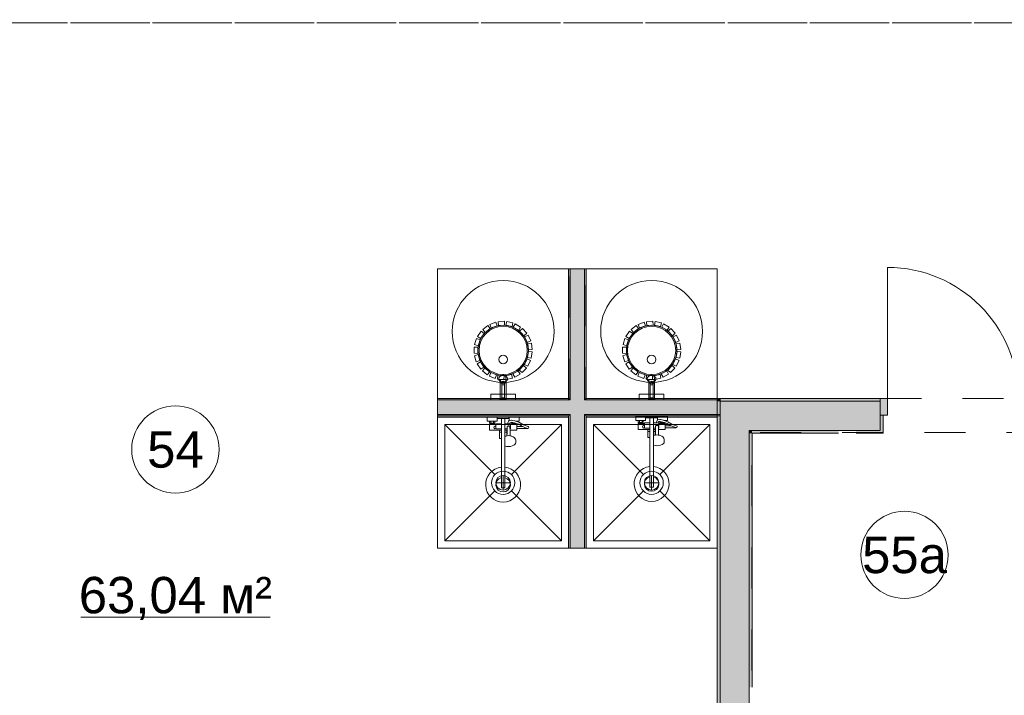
# Model space of a CAD drawing. Header units: millimetres. Extents: x 0 to 1184, y 0 to 836.
# Tile 14 of 66: x 373 to 441, y 467 to 514. Entities that reach past the tile are written whole.
import ezdxf
from ezdxf.xclip import XClip

# ---------------------------------------------------------------- set-up
doc = ezdxf.new("R2010")
doc.units = ezdxf.units.MM
doc.header["$MEASUREMENT"] = 0
doc.header["$XCLIPFRAME"] = 0
doc.linetypes.add('Штриховая', pattern=[5.644444, 2.822222, -2.822222])
for name, color, linetype in [('Интерьер - Оборудование', 7, 'Continuous'), ('Интерьер - Сантехника', 7, 'Continuous'), ('Конструктив - Стены Блок 100 нов', 7, 'Continuous'), ('Конструктив - Стены Блок 200 нов', 7, 'Continuous'), ('Элемент Модели - Зона', 7, 'Continuous')]:
    doc.layers.add(name, color=color, linetype=linetype)
doc.styles.add('СГЕНЕРИР_СТИЛЬ_3', font='txt')

# ---------------------------------------------------------------- blocks, each defined once
blk = doc.blocks.new('Чертеж_4_4', base_point=(-278.479, 89.564))
at = {"layer": 'Конструктив - Стены Блок 100 нов', "linetype": 'Continuous', "lineweight": 0, "true_color": 0x000000}
for points in [[(411.119, 496.664), (411.119, 487.764), (411.219, 487.764), (411.219, 496.664)], [(411.219, 496.664), (411.219, 487.764), (412.219, 487.764), (412.219, 496.665)], [(412.319, 487.764), (412.319, 496.665), (412.219, 496.665), (412.219, 487.764)], [(411.119, 487.764), (402.119, 487.764), (402.119, 487.664), (411.119, 487.664)], [(411.219, 487.764), (411.119, 487.764), (411.119, 487.664), (411.219, 487.664)], [(412.219, 487.764), (411.219, 487.764), (411.219, 487.664), (412.219, 487.664)], [(412.319, 487.764), (412.219, 487.764), (412.219, 487.664), (412.319, 487.664)], [(412.319, 487.664), (421.519, 487.664), (421.519, 487.764), (412.319, 487.764)], [(411.219, 487.664), (402.119, 487.664), (402.119, 486.664), (411.219, 486.664)], [(412.219, 487.664), (411.219, 487.664), (411.219, 486.664), (412.219, 486.664)], [(412.219, 486.664), (421.519, 486.664), (421.519, 487.664), (412.219, 487.664)], [(411.119, 486.664), (402.119, 486.664), (402.119, 486.564), (411.119, 486.564)], [(411.219, 486.664), (411.119, 486.664), (411.119, 486.564), (411.219, 486.564)], [(411.119, 486.564), (411.119, 477.464), (411.219, 477.464), (411.219, 486.564)], [(412.219, 486.664), (411.219, 486.664), (411.219, 486.564), (412.219, 486.564)], [(411.219, 486.564), (411.219, 477.464), (412.219, 477.464), (412.219, 486.564)], [(412.319, 486.664), (412.219, 486.664), (412.219, 486.564), (412.319, 486.564)], [(412.319, 477.464), (412.319, 486.564), (412.219, 486.564), (412.219, 477.464)], [(412.319, 486.564), (421.519, 486.564), (421.519, 486.664), (412.319, 486.664)]]:
    blk.add_hatch(color=18, dxfattribs=at).paths.add_polyline_path(points)
at = {"layer": 'Конструктив - Стены Блок 200 нов', "linetype": 'Continuous', "lineweight": 0, "true_color": 0x000000}
for points in [[(421.319, 487.564), (421.519, 487.564), (421.319, 487.764)], [(421.519, 487.764), (421.319, 487.764), (421.519, 487.564)], [(432.519, 487.764), (421.519, 487.764), (421.519, 487.564), (432.519, 487.564)], [(432.519, 487.764), (432.519, 486.614), (433.019, 486.614), (433.019, 487.764)], [(421.319, 452.764), (421.519, 452.764), (421.519, 487.564), (421.319, 487.564)], [(421.519, 485.564), (423.519, 485.564), (421.519, 487.564)], [(423.519, 487.564), (421.519, 487.564), (423.519, 485.564)], [(423.519, 485.564), (432.519, 485.564), (432.519, 486.614), (432.519, 487.564), (423.519, 487.564)], [(432.719, 485.364), (432.719, 486.614), (432.519, 486.614), (432.519, 485.564), (432.519, 485.364)], [(421.519, 485.564), (421.519, 452.764), (423.519, 452.764), (423.519, 485.564)], [(423.519, 485.364), (423.719, 485.364), (423.519, 485.564)], [(423.719, 485.564), (423.519, 485.564), (423.719, 485.364)], [(423.519, 485.364), (423.519, 467.914), (423.719, 467.914), (423.719, 485.364)], [(423.719, 485.364), (429.669, 485.364), (429.669, 485.564), (423.719, 485.564)], [(430.869, 485.564), (430.869, 485.364), (432.519, 485.364), (432.519, 485.564)]]:
    blk.add_hatch(color=18, dxfattribs=at).paths.add_polyline_path(points)
at = {"layer": 'Интерьер - Оборудование', "color": 7, "linetype": 'Continuous', "lineweight": 15}
for p, q in [((406.46, 488.916), (406.422, 489.057)), ((406.484, 488.872), (406.482, 488.833)), ((406.512, 488.907), (406.484, 488.872)), ((406.56, 488.931), (406.512, 488.907)), ((406.527, 488.874), (406.519, 488.849)), ((406.519, 488.786), (406.519, 488.849)), ((406.527, 488.764), (406.519, 488.734)), ((406.549, 488.895), (406.527, 488.874)), ((406.549, 488.789), (406.527, 488.764)), ((406.705, 488.694), (406.534, 488.694)), ((406.581, 488.908), (406.549, 488.895)), ((406.581, 488.805), (406.549, 488.789)), ((406.619, 488.939), (406.56, 488.931)), ((406.619, 488.913), (406.581, 488.908)), ((406.619, 488.811), (406.581, 488.805)), ((406.679, 488.931), (406.619, 488.939)), ((406.658, 488.908), (406.619, 488.913)), ((406.658, 488.805), (406.619, 488.811)), ((406.69, 488.895), (406.658, 488.908)), ((406.69, 488.789), (406.658, 488.805)), ((406.727, 488.907), (406.679, 488.931)), ((406.712, 488.874), (406.69, 488.895)), ((406.712, 488.764), (406.69, 488.789)), ((406.719, 488.849), (406.712, 488.874)), ((406.719, 488.734), (406.712, 488.764)), ((406.719, 488.786), (406.719, 488.849)), ((406.755, 488.872), (406.727, 488.907)), ((406.757, 488.833), (406.755, 488.872)), ((406.779, 488.916), (406.816, 489.057)), ((416.66, 488.916), (416.622, 489.057)), ((416.684, 488.872), (416.682, 488.833)), ((416.712, 488.907), (416.684, 488.872)), ((416.76, 488.931), (416.712, 488.907)), ((416.727, 488.874), (416.719, 488.849)), ((416.719, 488.786), (416.719, 488.849)), ((416.727, 488.764), (416.719, 488.734)), ((416.749, 488.895), (416.727, 488.874)), ((416.749, 488.789), (416.727, 488.764)), ((416.905, 488.694), (416.734, 488.694)), ((416.781, 488.908), (416.749, 488.895)), ((416.781, 488.805), (416.749, 488.789)), ((416.819, 488.939), (416.76, 488.931)), ((416.819, 488.913), (416.781, 488.908)), ((416.819, 488.811), (416.781, 488.805)), ((416.879, 488.931), (416.819, 488.939)), ((416.858, 488.908), (416.819, 488.913)), ((416.858, 488.805), (416.819, 488.811)), ((416.89, 488.895), (416.858, 488.908)), ((416.89, 488.789), (416.858, 488.805)), ((416.927, 488.907), (416.879, 488.931)), ((416.912, 488.874), (416.89, 488.895)), ((416.912, 488.764), (416.89, 488.789)), ((416.919, 488.849), (416.912, 488.874)), ((416.919, 488.734), (416.912, 488.764)), ((416.919, 488.786), (416.919, 488.849)), ((416.955, 488.872), (416.927, 488.907)), ((416.957, 488.833), (416.955, 488.872)), ((416.979, 488.916), (417.016, 489.057)), ((406.719, 487.804), (406.519, 487.804)), ((416.919, 487.804), (416.719, 487.804)), ((406.499, 486.384), (406.739, 486.384)), ((416.699, 486.434), (416.939, 486.434)), ((405.689, 486.204), (406.049, 486.204)), ((405.729, 486.064), (406.009, 486.064)), ((405.729, 485.984), (406.009, 485.984)), ((405.779, 486.204), (405.779, 486.064)), ((405.959, 486.204), (405.959, 486.064)), ((406.119, 485.984), (406.119, 485.664)), ((406.499, 486.024), (406.499, 485.014)), ((406.739, 484.494), (406.739, 486.024)), ((406.884, 485.373), (406.889, 485.796)), ((406.889, 485.796), (406.892, 485.812)), ((406.892, 485.812), (406.899, 485.828)), ((406.899, 485.828), (406.91, 485.841)), ((406.91, 485.841), (406.924, 485.851)), ((406.924, 485.851), (406.939, 485.856)), ((407.064, 486.024), (406.925, 486.024)), ((406.964, 485.868), (406.939, 485.857)), ((406.939, 485.857), (406.939, 485.856)), ((406.939, 485.856), (406.941, 485.857)), ((406.941, 485.857), (406.959, 485.859)), ((406.959, 485.859), (407.019, 485.859)), ((406.989, 485.872), (406.964, 485.868)), ((407.015, 485.868), (406.989, 485.872)), ((407.039, 485.857), (407.015, 485.868)), ((407.019, 485.859), (407.038, 485.857)), ((407.035, 486.234), (407.029, 486.232)), ((407.047, 486.237), (407.035, 486.234)), ((407.038, 485.857), (407.039, 485.856)), ((407.039, 485.857), (407.04, 485.856)), ((407.039, 485.856), (407.054, 485.851)), ((407.179, 486.259), (407.047, 486.237)), ((407.054, 485.851), (407.069, 485.841)), ((407.069, 485.841), (407.08, 485.828)), ((407.08, 485.828), (407.087, 485.812)), ((407.087, 485.812), (407.089, 485.796)), ((407.092, 485.584), (407.089, 485.796)), ((407.119, 485.664), (407.119, 485.984)), ((407.119, 485.944), (407.119, 485.971)), ((407.119, 485.913), (407.119, 485.944)), ((407.119, 485.879), (407.119, 485.913)), ((407.191, 486.259), (407.179, 486.259)), ((407.203, 486.125), (407.187, 486.128)), ((407.236, 486.251), (407.191, 486.259)), ((407.394, 486.089), (407.203, 486.125)), ((407.229, 486.064), (407.279, 486.064)), ((407.509, 485.984), (407.229, 485.984)), ((407.43, 486.214), (407.236, 486.251)), ((407.279, 486.111), (407.279, 486.064)), ((407.279, 486.064), (407.459, 486.064)), ((407.509, 486.048), (407.394, 486.089)), ((407.549, 486.171), (407.43, 486.214)), ((407.441, 486.209), (407.441, 486.209)), ((407.457, 486.204), (407.549, 486.204)), ((407.459, 486.065), (407.459, 486.064)), ((407.459, 486.064), (407.463, 486.064)), ((407.549, 485.829), (407.549, 485.699)), ((408.154, 485.747), (407.964, 485.829)), ((408.289, 485.702), (408.154, 485.747)), ((408.289, 485.702), (408.309, 485.699)), ((415.889, 486.254), (416.249, 486.254)), ((415.929, 486.114), (416.209, 486.114)), ((415.929, 486.034), (416.209, 486.034)), ((415.979, 486.254), (415.979, 486.114)), ((416.159, 486.254), (416.159, 486.114)), ((416.319, 486.034), (416.319, 485.714)), ((416.319, 485.714), (416.699, 485.714)), ((416.699, 486.074), (416.699, 485.064)), ((416.939, 484.544), (416.939, 486.074)), ((417.087, 485.714), (416.939, 485.714)), ((417.084, 485.423), (417.089, 485.846)), ((417.089, 485.846), (417.091, 485.862)), ((417.091, 485.862), (417.098, 485.878)), ((417.098, 485.878), (417.109, 485.891)), ((417.109, 485.891), (417.124, 485.901)), ((417.124, 485.901), (417.139, 485.906)), ((417.263, 486.074), (417.125, 486.074)), ((417.163, 485.918), (417.139, 485.907)), ((417.139, 485.907), (417.139, 485.906)), ((417.139, 485.906), (417.141, 485.907)), ((417.141, 485.907), (417.159, 485.909)), ((417.159, 485.909), (417.219, 485.909)), ((417.189, 485.922), (417.163, 485.918)), ((417.215, 485.918), (417.189, 485.922)), ((417.239, 485.907), (417.215, 485.918)), ((417.219, 485.909), (417.237, 485.907)), ((417.234, 486.284), (417.229, 486.282)), ((417.246, 486.287), (417.234, 486.284)), ((417.237, 485.907), (417.239, 485.906)), ((417.239, 485.907), (417.239, 485.906)), ((417.239, 485.906), (417.254, 485.901)), ((417.378, 486.309), (417.246, 486.287)), ((417.254, 485.901), (417.268, 485.891)), ((417.268, 485.891), (417.279, 485.878)), ((417.279, 485.878), (417.286, 485.862)), ((417.286, 485.862), (417.289, 485.846)), ((417.291, 485.634), (417.289, 485.846)), ((417.319, 485.714), (417.29, 485.714)), ((417.319, 485.714), (417.319, 486.034)), ((417.319, 485.994), (417.319, 486.021)), ((417.319, 485.963), (417.319, 485.994)), ((417.319, 485.929), (417.319, 485.963)), ((417.39, 486.309), (417.378, 486.309)), ((417.402, 486.175), (417.386, 486.178)), ((417.435, 486.301), (417.39, 486.309)), ((417.593, 486.139), (417.402, 486.175)), ((417.429, 486.114), (417.479, 486.114)), ((417.709, 486.034), (417.429, 486.034)), ((417.629, 486.264), (417.435, 486.301)), ((417.479, 486.161), (417.479, 486.114)), ((417.479, 486.114), (417.659, 486.114)), ((417.709, 486.098), (417.593, 486.139)), ((417.749, 486.221), (417.629, 486.264)), ((417.64, 486.259), (417.64, 486.259)), ((417.656, 486.254), (417.749, 486.254)), ((417.659, 486.115), (417.659, 486.114)), ((417.659, 486.114), (417.662, 486.114)), ((417.749, 485.879), (417.749, 485.749)), ((418.353, 485.797), (418.163, 485.879)), ((418.489, 485.752), (418.353, 485.797)), ((418.489, 485.752), (418.509, 485.749)), ((406.119, 485.664), (406.499, 485.664)), ((406.369, 485.584), (406.499, 485.584)), ((406.369, 485.434), (406.499, 485.434)), ((406.888, 485.664), (406.739, 485.664)), ((406.887, 485.584), (406.739, 485.584)), ((406.869, 485.434), (406.739, 485.434)), ((406.739, 485.181), (406.74, 485.181)), ((406.761, 485.162), (406.739, 485.152)), ((406.74, 485.04), (406.739, 485.041)), ((406.813, 485.176), (406.761, 485.162)), ((406.898, 485.196), (406.813, 485.176)), ((406.869, 485.584), (406.869, 485.189)), ((406.879, 485.191), (406.884, 485.373)), ((406.989, 485.203), (406.898, 485.196)), ((407.081, 485.196), (406.989, 485.203)), ((407.1, 485.191), (407.081, 485.196)), ((407.119, 485.664), (407.091, 485.664)), ((416.569, 485.634), (416.699, 485.634)), ((416.569, 485.484), (416.699, 485.484)), ((417.086, 485.634), (416.939, 485.634)), ((417.069, 485.484), (416.939, 485.484)), ((416.939, 485.231), (416.939, 485.231)), ((416.961, 485.212), (416.939, 485.202)), ((416.939, 485.09), (416.939, 485.091)), ((417.012, 485.226), (416.961, 485.212)), ((417.097, 485.246), (417.012, 485.226)), ((417.069, 485.634), (417.069, 485.239)), ((417.079, 485.241), (417.084, 485.423)), ((417.189, 485.253), (417.097, 485.246)), ((417.28, 485.246), (417.189, 485.253)), ((417.299, 485.241), (417.28, 485.246)), ((406.499, 483.028), (406.499, 481.614)), ((406.739, 483.028), (406.739, 481.614)), ((416.699, 483.078), (416.699, 481.664)), ((416.939, 483.078), (416.939, 481.664)), ((416.699, 481.664), (416.939, 481.664)), ((406.499, 481.614), (406.739, 481.614))]:
    blk.add_line(p, q, dxfattribs=at)
at = {"layer": 'Интерьер - Оборудование', "color": 7, "linetype": 'Continuous', "lineweight": 15, "flags": 128}
for points in [[(404.886, 491.059, -1), (408.353, 491.059, -1)], [(415.086, 491.059, -1), (418.553, 491.059, -1)], [(406.499, 483.028, 19.949874), (406.739, 483.028), (406.739, 484.494), (406.86, 484.465), (406.989, 484.455), (407.119, 484.465), (407.239, 484.494), (407.343, 484.539), (407.422, 484.599), (407.472, 484.668), (407.489, 484.742), (407.489, 484.849), (407.484, 484.88), (407.467, 484.954), (407.453, 484.981), (407.405, 485.048), (407.384, 485.066), (407.312, 485.12), (407.217, 485.162), (407.166, 485.176), (407.1, 485.191), (407.094, 485.373), (407.092, 485.584), (407.549, 485.584), (407.549, 485.699), (408.309, 485.699, 0.853753), (408.33, 485.826), (408.201, 485.868), (408.009, 485.951), (407.742, 486.103), (407.549, 486.171), (407.549, 486.204), (407.709, 486.204), (407.709, 486.464), (407.029, 486.464), (407.029, 486.232), (407.013, 486.222), (407.004, 486.213), (406.998, 486.202), (406.924, 486.024), (406.739, 486.024), (406.739, 486.384), (407.019, 486.384), (407.019, 486.464), (406.219, 486.464), (406.219, 486.384), (406.499, 486.384), (406.499, 486.024), (406.119, 486.024), (406.119, 485.984), (406.009, 485.984), (406.009, 486.064), (406.049, 486.064), (406.049, 486.204), (406.209, 486.204), (406.209, 486.464), (405.529, 486.464), (405.529, 486.204), (405.689, 486.204), (405.689, 486.064), (405.729, 486.064), (405.729, 485.984), (405.689, 485.984), (405.689, 485.584), (406.369, 485.584), (406.369, 485.014), (406.391, 485.014), (406.416, 485.014), (406.449, 485.014), (406.488, 485.014), (406.499, 485.014)], [(416.699, 483.078, 19.949874), (416.939, 483.078), (416.939, 484.544), (417.059, 484.515), (417.189, 484.505), (417.318, 484.515), (417.439, 484.544), (417.542, 484.589), (417.622, 484.649), (417.672, 484.718), (417.689, 484.792), (417.689, 484.899), (417.684, 484.93), (417.667, 485.004), (417.652, 485.031), (417.604, 485.098), (417.584, 485.116), (417.511, 485.17), (417.417, 485.212), (417.365, 485.226), (417.299, 485.241), (417.294, 485.423), (417.291, 485.634), (417.749, 485.634), (417.749, 485.749), (418.509, 485.749, 0.853753), (418.529, 485.876), (418.4, 485.918), (418.208, 486.001), (417.942, 486.153), (417.749, 486.221), (417.749, 486.254), (417.909, 486.254), (417.909, 486.514), (417.229, 486.514), (417.229, 486.282), (417.212, 486.272), (417.203, 486.263), (417.197, 486.252), (417.123, 486.074), (416.939, 486.074), (416.939, 486.434), (417.219, 486.434), (417.219, 486.514), (416.419, 486.514), (416.419, 486.434), (416.699, 486.434), (416.699, 486.074), (416.319, 486.074), (416.319, 486.034), (416.209, 486.034), (416.209, 486.114), (416.249, 486.114), (416.249, 486.254), (416.409, 486.254), (416.409, 486.514), (415.729, 486.514), (415.729, 486.254), (415.889, 486.254), (415.889, 486.114), (415.929, 486.114), (415.929, 486.034), (415.889, 486.034), (415.889, 485.634), (416.569, 485.634), (416.569, 485.064), (416.59, 485.064), (416.615, 485.064), (416.648, 485.064), (416.687, 485.064), (416.699, 485.064)]]:
    blk.add_lwpolyline(points, format="xyb", close=True, dxfattribs=at)
for points in [[(405.56, 492.763), (405.721, 492.558), (405.381, 492.289), (405.219, 492.495)], [(406.11, 492.999), (406.202, 492.756), (405.798, 492.6), (405.705, 492.844)], [(406.704, 493.063), (406.721, 492.804), (406.289, 492.773), (406.271, 493.035)], [(407.291, 492.949), (407.231, 492.696), (406.809, 492.795), (406.869, 493.049)], [(407.818, 492.667), (407.686, 492.443), (407.312, 492.662), (407.445, 492.887)], [(408.239, 492.243), (408.047, 492.067), (407.753, 492.386), (407.947, 492.563)], [(415.76, 492.763), (415.921, 492.558), (415.581, 492.289), (415.419, 492.495)], [(416.31, 492.999), (416.402, 492.756), (415.998, 492.6), (415.905, 492.844)], [(416.904, 493.063), (416.921, 492.804), (416.489, 492.773), (416.471, 493.035)], [(417.491, 492.949), (417.431, 492.696), (417.009, 492.795), (417.069, 493.049)], [(418.018, 492.667), (417.886, 492.443), (417.512, 492.662), (417.645, 492.887)], [(418.439, 492.243), (418.247, 492.067), (417.953, 492.386), (418.147, 492.563)], [(404.785, 491.87), (405.033, 491.791), (404.903, 491.378), (404.654, 491.457)], [(405.105, 492.375), (405.319, 492.227), (405.073, 491.869), (404.858, 492.019)], [(408.516, 491.713), (408.28, 491.602), (408.094, 491.993), (408.331, 492.105)], [(414.985, 491.87), (415.233, 491.791), (415.103, 491.378), (414.854, 491.457)], [(415.305, 492.375), (415.519, 492.227), (415.273, 491.869), (415.058, 492.019)], [(418.716, 491.713), (418.48, 491.602), (418.294, 491.993), (418.531, 492.105)], [(404.627, 491.293), (404.888, 491.291), (404.886, 490.858), (404.624, 490.86)], [(408.624, 491.125), (408.367, 491.088), (408.304, 491.517), (408.563, 491.554)], [(414.827, 491.293), (415.088, 491.291), (415.086, 490.858), (414.824, 490.86)], [(418.824, 491.125), (418.567, 491.088), (418.504, 491.517), (418.763, 491.554)], [(404.647, 490.696), (404.896, 490.77), (405.022, 490.356), (404.771, 490.281)], [(408.313, 489.984), (408.079, 490.099), (408.269, 490.489), (408.504, 490.373)], [(408.554, 490.531), (408.297, 490.572), (408.364, 491), (408.623, 490.959)], [(414.847, 490.696), (415.096, 490.77), (415.222, 490.356), (414.971, 490.281)], [(418.513, 489.984), (418.279, 490.099), (418.469, 490.489), (418.704, 490.373)], [(418.754, 490.531), (418.497, 490.572), (418.564, 491), (418.823, 490.959)], [(404.842, 490.131), (405.058, 490.275), (405.3, 489.916), (405.083, 489.77)], [(405.194, 489.648), (405.358, 489.85), (405.696, 489.578), (405.531, 489.375)], [(407.92, 489.533), (407.731, 489.711), (408.028, 490.028), (408.218, 489.848)], [(415.042, 490.131), (415.258, 490.275), (415.5, 489.916), (415.283, 489.77)], [(415.394, 489.648), (415.558, 489.85), (415.896, 489.578), (415.731, 489.375)], [(418.12, 489.533), (417.931, 489.711), (418.228, 490.028), (418.418, 489.848)], [(405.674, 489.291), (405.771, 489.532), (406.174, 489.372), (406.076, 489.129)], [(406.237, 489.09), (406.259, 489.35), (406.691, 489.315), (406.669, 489.054)], [(406.379, 487.664), (406.859, 487.664), (406.719, 487.804), (406.719, 488.694), (406.705, 488.694), (406.713, 488.706), (406.718, 488.72), (406.719, 488.734), (406.719, 488.786), (406.738, 488.801), (406.749, 488.815), (406.757, 488.833), (406.779, 488.916), (406.821, 488.936), (406.861, 488.964), (406.888, 488.993), (406.91, 489.032), (406.917, 489.054), (406.919, 489.079), (406.919, 489.155), (406.898, 489.195), (406.872, 489.231), (406.844, 489.26), (406.814, 489.285), (406.784, 489.304), (406.759, 489.317), (406.726, 489.331), (406.692, 489.34), (406.665, 489.345), (406.641, 489.348), (406.619, 489.348), (406.593, 489.347), (406.567, 489.344), (406.537, 489.338), (406.508, 489.329), (406.483, 489.319), (406.457, 489.306), (406.43, 489.288), (406.401, 489.265), (406.372, 489.237), (406.346, 489.203), (406.331, 489.178), (406.319, 489.155), (406.319, 489.079), (406.321, 489.062), (406.326, 489.039), (406.337, 489.013), (406.353, 488.99), (406.37, 488.972), (406.392, 488.953), (406.416, 488.937), (406.438, 488.925), (406.46, 488.916), (406.482, 488.833), (406.485, 488.823), (406.49, 488.814), (406.501, 488.801), (406.513, 488.791), (406.519, 488.734), (406.522, 488.718), (406.528, 488.704), (406.534, 488.694), (406.519, 488.694), (406.519, 487.804)], [(406.819, 489.064), (406.419, 489.064), (406.419, 487.714), (406.819, 487.714)], [(406.834, 489.065), (406.779, 489.319), (407.202, 489.414), (407.258, 489.158)], [(407.413, 489.217), (407.285, 489.444), (407.661, 489.659), (407.79, 489.431)], [(415.874, 489.291), (415.971, 489.532), (416.374, 489.372), (416.276, 489.129)], [(416.437, 489.09), (416.459, 489.35), (416.891, 489.315), (416.869, 489.054)], [(416.579, 487.664), (417.059, 487.664), (416.919, 487.804), (416.919, 488.694), (416.905, 488.694), (416.913, 488.706), (416.918, 488.72), (416.919, 488.734), (416.919, 488.786), (416.938, 488.801), (416.949, 488.815), (416.957, 488.833), (416.979, 488.916), (417.021, 488.936), (417.061, 488.964), (417.088, 488.993), (417.11, 489.032), (417.117, 489.054), (417.119, 489.079), (417.119, 489.155), (417.098, 489.195), (417.072, 489.231), (417.044, 489.26), (417.014, 489.285), (416.984, 489.304), (416.959, 489.317), (416.926, 489.331), (416.892, 489.34), (416.865, 489.345), (416.841, 489.348), (416.819, 489.348), (416.793, 489.347), (416.767, 489.344), (416.737, 489.338), (416.708, 489.329), (416.683, 489.319), (416.657, 489.306), (416.63, 489.288), (416.601, 489.265), (416.572, 489.237), (416.546, 489.203), (416.531, 489.178), (416.519, 489.155), (416.519, 489.079), (416.521, 489.062), (416.526, 489.039), (416.537, 489.013), (416.553, 488.99), (416.57, 488.972), (416.592, 488.953), (416.616, 488.937), (416.638, 488.925), (416.66, 488.916), (416.682, 488.833), (416.685, 488.823), (416.69, 488.814), (416.701, 488.801), (416.713, 488.791), (416.719, 488.734), (416.722, 488.718), (416.728, 488.704), (416.734, 488.694), (416.719, 488.694), (416.719, 487.804)], [(417.019, 489.064), (416.619, 489.064), (416.619, 487.714), (417.019, 487.714)], [(417.034, 489.065), (416.979, 489.319), (417.402, 489.414), (417.458, 489.158)], [(417.613, 489.217), (417.485, 489.444), (417.861, 489.659), (417.99, 489.431)], [(407.469, 488.064), (405.769, 488.064), (405.769, 487.664), (407.469, 487.664)], [(417.669, 488.064), (415.969, 488.064), (415.969, 487.664), (417.669, 487.664)], [(407.119, 486.024), (407.064, 486.024), (407.101, 486.114), (407.187, 486.128), (407.189, 486.064), (407.229, 486.064), (407.229, 485.984), (407.119, 485.984)], [(407.509, 485.984), (407.509, 486.048), (407.688, 485.984), (407.95, 485.835), (407.964, 485.829), (407.549, 485.829), (407.549, 485.984)], [(417.319, 486.074), (417.263, 486.074), (417.3, 486.164), (417.386, 486.178), (417.389, 486.114), (417.429, 486.114), (417.429, 486.034), (417.319, 486.034)], [(417.709, 486.034), (417.709, 486.098), (417.888, 486.034), (418.149, 485.885), (418.163, 485.879), (417.749, 485.879), (417.749, 486.034)]]:
    blk.add_lwpolyline(points, close=True, dxfattribs=at)
at = {"layer": 'Интерьер - Оборудование', "color": 7, "linetype": 'Continuous', "lineweight": 15}
for centre in [(406.619, 491.059), (416.819, 491.059)]:
    blk.add_circle(centre, 1.656, dxfattribs=at)
for centre, radius, start, end in [((406.074, 485.764), 0.09, 60, 300), ((416.274, 485.814), 0.09, 60, 300), ((406.619, 481.834), 0.5, 103.88654, 76.11346), ((416.819, 481.884), 0.5, 103.88654, 76.11346)]:
    blk.add_arc(centre, radius, start, end, dxfattribs=at)
at = {"layer": 'Интерьер - Сантехника', "color": 7, "linetype": 'Continuous', "lineweight": 15}
for p, q in [((411.119, 496.664), (402.119, 496.664)), ((402.119, 496.664), (402.119, 487.664)), ((411.119, 496.664), (411.119, 487.664)), ((421.319, 496.664), (412.319, 496.664)), ((412.319, 496.664), (412.319, 487.664)), ((421.319, 496.664), (421.319, 487.664)), ((411.119, 487.664), (402.119, 487.664)), ((421.319, 487.664), (412.319, 487.664)), ((410.619, 485.964), (402.619, 485.964)), ((402.619, 485.964), (402.619, 477.964)), ((402.619, 485.964), (406.054, 482.53)), ((410.619, 485.964), (407.185, 482.53)), ((410.619, 477.964), (410.619, 485.964)), ((420.819, 485.964), (412.819, 485.964)), ((412.819, 485.964), (412.819, 477.964)), ((412.819, 485.964), (416.253, 482.53)), ((420.819, 485.964), (417.384, 482.53)), ((420.819, 477.964), (420.819, 485.964)), ((406.619, 482.464), (406.619, 481.464)), ((416.819, 482.464), (416.819, 481.464)), ((407.119, 481.964), (406.119, 481.964)), ((417.319, 481.964), (416.319, 481.964)), ((402.619, 477.964), (406.054, 481.398)), ((410.619, 477.964), (407.185, 481.398)), ((412.819, 477.964), (416.253, 481.398)), ((420.819, 477.964), (417.384, 481.398)), ((402.619, 477.964), (410.619, 477.964)), ((412.819, 477.964), (420.819, 477.964))]:
    blk.add_line(p, q, dxfattribs=at)
at = {"layer": 'Интерьер - Сантехника', "color": 7, "linetype": 'Continuous', "lineweight": 15, "flags": 128}
for points in [[(411.119, 486.464), (402.119, 486.464), (402.119, 477.464), (411.119, 477.464)], [(421.319, 486.464), (412.319, 486.464), (412.319, 477.464), (421.319, 477.464)]]:
    blk.add_lwpolyline(points, close=True, dxfattribs=at)
at = {"layer": 'Интерьер - Сантехника', "color": 7, "linetype": 'Continuous', "lineweight": 15}
for centre, radius in [((406.619, 492.364), 3.5), ((416.819, 492.364), 3.5), ((406.619, 490.432), 0.3), ((416.819, 490.432), 0.3), ((406.619, 481.964), 0.8), ((406.619, 481.964), 0.5), ((416.819, 481.964), 0.8), ((416.819, 481.964), 0.5)]:
    blk.add_circle(centre, radius, dxfattribs=at)
at = {"layer": 'Конструктив - Стены Блок 100 нов', "color": 251, "linetype": 'Continuous', "lineweight": 20, "true_color": 0x575757}
for p, q in [((411.219, 496.664), (411.219, 487.764)), ((412.219, 487.764), (412.219, 496.665)), ((411.219, 487.764), (411.219, 487.664)), ((411.219, 487.764), (411.219, 487.664)), ((412.219, 487.664), (412.219, 487.764)), ((412.219, 487.664), (412.219, 487.764)), ((411.219, 487.664), (402.119, 487.664)), ((421.519, 487.664), (412.219, 487.664)), ((402.119, 486.664), (411.219, 486.664)), ((411.219, 486.664), (411.219, 486.564)), ((411.219, 486.664), (411.219, 486.564)), ((411.219, 486.564), (411.219, 477.464)), ((412.219, 486.564), (412.219, 486.664)), ((412.219, 486.564), (412.219, 486.664)), ((412.219, 486.664), (421.519, 486.664)), ((412.219, 477.464), (412.219, 486.564))]:
    blk.add_line(p, q, dxfattribs=at)
at = {"layer": 'Конструктив - Стены Блок 100 нов', "color": 251, "linetype": 'Continuous', "lineweight": 20, "true_color": 0x575757, "flags": 128}
for points in [[(411.119, 496.664), (411.119, 487.764)], [(411.119, 496.664), (411.219, 496.664)], [(411.219, 496.664), (412.219, 496.665)], [(412.219, 496.665), (412.319, 496.665)], [(412.319, 487.764), (412.319, 496.665)], [(411.119, 487.764), (402.119, 487.764)], [(402.119, 487.664), (402.119, 487.764)], [(421.519, 487.764), (412.319, 487.764)], [(421.519, 487.664), (421.519, 487.764)], [(402.119, 486.664), (402.119, 487.664)], [(421.519, 486.664), (421.519, 487.664)], [(402.119, 486.564), (402.119, 486.664)], [(402.119, 486.564), (411.119, 486.564)], [(411.119, 486.564), (411.119, 477.464)], [(412.319, 477.464), (412.319, 486.564)], [(412.319, 486.564), (421.519, 486.564)], [(421.519, 486.564), (421.519, 486.664)], [(411.119, 477.464), (411.219, 477.464)], [(411.219, 477.464), (412.219, 477.464)], [(412.219, 477.464), (412.319, 477.464)]]:
    blk.add_lwpolyline(points, dxfattribs=at)
at = {"layer": 'Конструктив - Стены Блок 200 нов', "color": 251, "linetype": 'Continuous', "lineweight": 5, "true_color": 0x575757}
for p, q in [((433.019, 487.764), (433.019, 496.764)), ((432.519, 487.764), (433.019, 487.764)), ((432.519, 486.614), (432.519, 487.764)), ((433.019, 487.764), (433.019, 486.614)), ((433.019, 486.614), (432.519, 486.614))]:
    blk.add_line(p, q, dxfattribs=at)
at = {"layer": 'Конструктив - Стены Блок 200 нов', "color": 251, "linetype": 'Continuous', "lineweight": 20, "true_color": 0x575757}
for p, q in [((432.519, 487.764), (432.519, 487.564)), ((432.519, 487.764), (432.519, 487.564)), ((432.519, 487.764), (432.519, 487.564)), ((421.519, 487.564), (421.519, 485.564)), ((423.519, 487.564), (421.519, 487.564)), ((421.519, 487.564), (421.519, 485.564)), ((432.519, 487.564), (423.519, 487.564)), ((432.519, 487.564), (432.519, 486.614)), ((432.519, 487.564), (432.519, 486.614)), ((432.519, 487.564), (432.519, 486.614)), ((432.519, 486.614), (432.719, 486.614)), ((432.519, 485.564), (432.519, 486.614)), ((432.719, 486.614), (432.719, 485.364)), ((432.719, 486.614), (432.719, 485.364)), ((421.519, 485.564), (421.519, 452.764)), ((423.519, 485.564), (423.519, 485.364)), ((423.519, 485.564), (429.669, 485.564)), ((423.519, 485.564), (423.519, 485.364)), ((423.519, 467.914), (423.519, 485.364)), ((430.869, 485.564), (429.669, 485.564)), ((430.869, 485.564), (432.519, 485.564)), ((432.519, 485.364), (432.719, 485.364)), ((432.519, 485.364), (432.719, 485.364)), ((423.519, 467.914), (423.519, 466.714))]:
    blk.add_line(p, q, dxfattribs=at)
at = {"layer": 'Конструктив - Стены Блок 200 нов', "color": 251, "linetype": 'Continuous', "lineweight": 20, "true_color": 0x575757, "flags": 128}
for points in [[(421.319, 487.764), (421.319, 487.564)], [(432.519, 487.764), (421.319, 487.764)], [(421.319, 487.564), (421.319, 452.764)], [(423.719, 485.364), (429.669, 485.364)], [(423.719, 467.914), (423.719, 485.364)], [(430.869, 485.364), (432.519, 485.364)]]:
    blk.add_lwpolyline(points, dxfattribs=at)
at = {"layer": 'Конструктив - Стены Блок 200 нов', "color": 251, "linetype": 'Continuous', "lineweight": 5, "true_color": 0x575757}
blk.add_arc((433.019, 487.764), 9, 0, 90, dxfattribs=at)
at = {"layer": 'Элемент Модели - Зона', "color": 7, "linetype": 'Continuous', "lineweight": 15}
blk.add_line((377.602, 472.718), (390.607, 472.718), dxfattribs=at)
at = {"layer": 'Элемент Модели - Зона', "color": 7, "linetype": 'Штриховая', "lineweight": 15, "flags": 128}
for points in [[(83.021, 539.138), (82.621, 539.138), (82.621, 452.764), (140.324, 452.764), (140.324, 480.98), (172.947, 513.615), (173.088, 513.474), (173.088, 513.764), (354.521, 513.764), (354.521, 513.564), (495.519, 513.564), (495.519, 513.764), (862.335, 513.764), (894.689, 481.329), (894.722, 477.983), (894.722, 452.614), (895.121, 452.614), (895.121, 432.564), (892.721, 432.564), (892.721, 446.564), (888.521, 446.564), (888.521, 450.564), (804.521, 450.564), (804.521, 446.564), (798.521, 446.564), (798.521, 450.564), (714.721, 450.564), (714.721, 359.264), (798.521, 359.264), (798.521, 366.064), (804.521, 366.064), (804.521, 354.164), (845.321, 354.164), (845.321, 363.264), (846.521, 363.264), (846.521, 301.365), (892.721, 301.365), (892.721, 352.064), (888.021, 352.064), (888.021, 367.064), (892.721, 367.064), (892.721, 417.564), (895.121, 417.564), (895.121, 291.065), (892.721, 291.065), (892.721, 298.965), (714.721, 298.965), (714.721, 236.065), (892.721, 236.065), (892.721, 266.565), (888.522, 266.565), (888.522, 272.82), (892.721, 272.82), (892.721, 276.065), (895.121, 276.065), (895.121, 272.765), (930.021, 272.765), (930.021, 461.615), (923.91, 461.615), (923.91, 539.564), (978.521, 539.564), (978.521, 542.564), (984.521, 542.564), (984.521, 539.564), (1131.771, 539.564), (1131.771, 540.564), (1122.771, 540.564), (1122.771, 564.564), (1048.521, 564.564), (1048.521, 626.364), (1026.821, 626.364), (1026.821, 632.564), (1013.35, 632.564), (984.521, 632.564), (984.521, 626.564), (978.521, 626.564), (978.521, 631.689), (969.519, 631.689), (894.521, 631.689), (894.521, 626.564), (888.521, 626.564), (888.521, 631.689), (804.521, 631.689), (804.521, 626.564), (798.521, 626.564), (798.521, 631.689), (714.521, 631.689), (714.521, 626.564), (708.521, 626.564), (708.521, 631.689), (628.021, 631.689), (628.021, 626.564), (622.021, 626.564), (621.021, 626.564), (621.021, 575.892), (496.022, 575.892), (496.022, 627.564), (496.022, 706.464), (496.122, 706.464), (496.122, 768.064), (468.721, 768.064), (468.721, 686.864), (461.167, 686.864), (461.167, 631.684), (444.522, 631.684), (444.522, 626.564), (438.522, 626.564), (438.522, 631.684), (354.521, 631.684), (354.521, 626.564), (348.521, 626.564), (348.521, 631.684), (331.772, 631.684), (331.772, 554.564), (331.772, 539.564), (264.521, 539.564), (264.521, 536.564), (258.521, 536.564), (258.521, 539.564), (174.521, 539.564), (174.521, 536.564), (168.521, 536.564), (168.521, 539.564), (89.021, 539.564), (89.021, 536.564), (83.021, 536.564)], [(411.127, 487.664), (411.127, 496.664), (412.303, 496.664), (412.303, 487.664), (421.319, 487.664), (421.319, 487.764), (493.319, 487.764), (493.319, 513.564), (346.721, 513.564), (346.721, 487.664), (355.721, 487.664), (355.721, 496.664), (356.921, 496.664), (356.921, 487.664), (365.921, 487.664), (365.921, 486.464), (356.921, 486.464), (356.921, 477.464), (355.721, 477.464), (355.721, 486.464), (346.721, 486.464), (346.721, 452.764), (421.319, 452.764), (421.319, 486.464), (412.319, 486.464), (412.319, 477.464), (411.119, 477.464), (411.119, 486.464), (402.119, 486.464), (402.119, 487.664)], [(445.299, 452.819), (445.299, 485.419), (423.699, 485.419), (423.699, 452.819)]]:
    blk.add_lwpolyline(points, close=True, dxfattribs=at)
at = {"layer": 'Элемент Модели - Зона', "color": 7, "linetype": 'Continuous', "lineweight": 15, "flags": 128}
for points in [[(387.104, 484.254, 1), (381.104, 484.254, 1)], [(437.193, 477.006, 1), (431.193, 477.006, 1)]]:
    blk.add_lwpolyline(points, format="xyb", close=True, dxfattribs=at)
at = {"layer": 'Элемент Модели - Зона', "color": 7, "linetype": 'Continuous', "lineweight": 15, "char_height": 2.5, "attachment_point": 5, "style": 'СГЕНЕРИР_СТИЛЬ_3'}
for s, insert in [('\\A1;{\\pqc;\\fArial|b0|i0|c204|p38;54}', (384.104, 484.234)), ('\\A1;{\\pqc;\\fArial|b0|i0|c204|p38;55а}', (434.193, 476.985)), ('\\A1;{\\pqc;\\fArial|b0|i0|c204|p38;63,04 м²}', (384.104, 474.012))]:
    blk.add_mtext(s, dxfattribs=dict(at, insert=insert))

msp = doc.modelspace()

# ---------------------------------------------------------------- block references
at = {"color": 161, "linetype": 'Continuous', "lineweight": 40, "true_color": 0x83aefe}
ref = msp.add_blockref('Чертеж_4_4', (-278.479, 89.564), dxfattribs=at)
XClip(ref).set_block_clipping_path([(71.3162990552, 166.9277917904), (1182.0208577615, 831.3911731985)])

doc.saveas('drawing.dxf')
